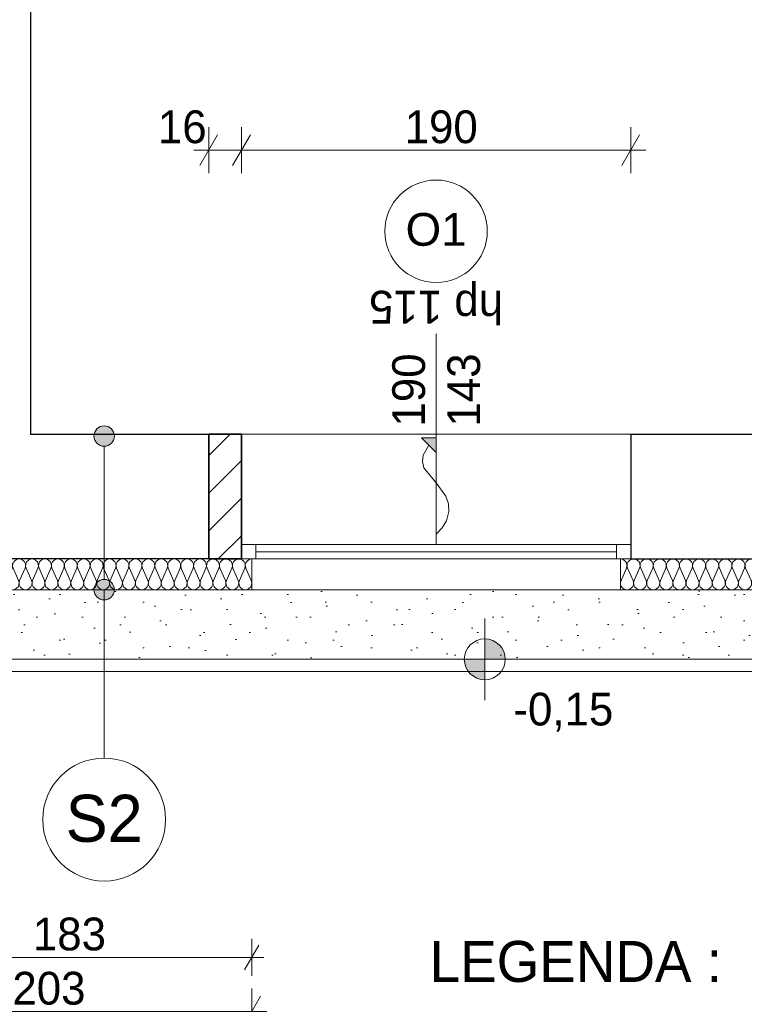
# Model space of a CAD drawing. Extents: x -547885 to -186295, y -25370 to 156194.
# Tile 163 of 256: x -488401 to -484864, y 30683 to 35491. Entities that reach past the tile are written whole.
import ezdxf

# ---------------------------------------------------------------- set-up
doc = ezdxf.new("R2010")
doc.units = 0
doc.header["$MEASUREMENT"] = 0
for name, color, linetype in [('A-Okna', 7, 'Continuous'), ('Arch ocieplenie', 7, 'Continuous'), ('Arch opisy', 7, 'Continuous'), ('Arch zmurowania', 7, 'Continuous'), ('INWENT RZĘDNE', 7, 'Continuous'), ('INWENT WYMIARY', 7, 'Continuous')]:
    doc.layers.add(name, color=color, linetype=linetype)
for name, color, linetype, lineweight, true_color in [('A-Okna_Nr_Pióra__9', 7, 'Continuous', 9, 0x3dad99), ('Arch ocieplenie_Nr_Pióra__44', 7, 'Continuous', 9, 0x029e21), ('Arch ocieplenie_Nr_Pióra__9', 7, 'Continuous', 9, 0x3dad99), ('Arch okna_Nr_Pióra__82', 7, 'Continuous', 20, 0xaaaaaa), ('Arch opisy okien_Nr_Pióra__9', 7, 'Continuous', 9, 0x3dad99), ('Arch opisy_Nr_Pióra__9', 7, 'Continuous', 9, 0x3dad99), ('Arch wykończenie_Nr_Pióra__3', 7, 'Continuous', 18, 0xff6600)]:
    doc.layers.add(name, color=color, linetype=linetype, lineweight=lineweight, true_color=true_color)
for name, color, linetype, lineweight in [('Arch opisy_Nr_Pióra__1', 7, 'Continuous', 25), ('Arch opisy_Nr_Pióra__21', 7, 'Continuous', 9), ('Arch teren_Nr_Pióra__5', 7, 'Continuous', 13), ('Arch zmurowania_Nr_Pióra__21', 7, 'Continuous', 9), ('Arch zmurowania_Nr_Pióra__27', 7, 'Continuous', 35), ('INWENT OPISY_Nr_Pióra__21', 7, 'Continuous', 9), ('INWENT RZĘDNE_Nr_Pióra__21', 7, 'Continuous', 9), ('INWENT WYMIARY_Nr_Pióra__21', 7, 'Continuous', 9), ('INWENT. OKNA_Nr_Pióra__21', 7, 'Continuous', 9), ('INWENT. OKNA_Nr_Pióra__5', 7, 'Continuous', 13), ('INWENT.ŚCIANY_Nr_Pióra__1', 7, 'Continuous', 25), ('INWENT.ŚCIANY_Nr_Pióra__21', 7, 'Continuous', 9)]:
    doc.layers.add(name, color=color, linetype=linetype, lineweight=lineweight)
doc.styles.add('GENERATED_STYLE_10', font='arial.ttf')
doc.styles.add('GENERATED_STYLE_2', font='txt')
doc.styles.add('GENERATED_STYLE_4', font='txt')
doc.styles.add('GENERATED_STYLE_7', font='txt')
doc.dimstyles.new('GENERATED_STYLE__3', dxfattribs={"dimtxt": 160.000002, "dimasz": 91.2, "dimexe": 0.18, "dimexo": 0, "dimgap": 0.09, "dimtad": 1, "dimtih": 1, "dimtoh": 1, "dimdec": 0, "dimlfac": 0.1, "dimzin": 0, "dimdsep": 46, "dimtxsty": 'GENERATED_STYLE_2', "dimblk": 'ARROWHEAD_2', "dimblk1": 'ARROWHEAD_2', "dimblk2": 'ARROWHEAD_2', "dimcen": 0.09, "dimclrd": 7, "dimclre": 7, "dimclrt": 7, "dimazin": 0, "dimtfac": 1, "dimtdec": 4, "dimtmove": 0, "dimatfit": 3, "dimfxl": 0, "dimtolj": 1, "dimtzin": 0, "dimarcsym": 0})
doc.dimstyles.new('GENERATED_STYLE__5', dxfattribs={"dimtxt": 160.000002, "dimasz": 114, "dimexe": 0.18, "dimexo": 0, "dimgap": 0.09, "dimtad": 1, "dimtih": 1, "dimtoh": 1, "dimdec": 0, "dimlfac": 0.1, "dimzin": 0, "dimdsep": 46, "dimtxsty": 'GENERATED_STYLE_2', "dimblk": 'ARROWHEAD_2', "dimblk1": 'ARROWHEAD_2', "dimblk2": 'ARROWHEAD_2', "dimcen": 0.09, "dimclrd": 7, "dimclre": 7, "dimclrt": 7, "dimazin": 0, "dimtfac": 1, "dimtdec": 4, "dimtmove": 0, "dimatfit": 3, "dimfxl": 0, "dimtolj": 1, "dimtzin": 0, "dimarcsym": 0})
doc.dimstyles.new('GENERATED_STYLE__6', dxfattribs={"dimtxt": 160.000002, "dimasz": 114, "dimexe": 0.18, "dimexo": 0, "dimgap": 0.09, "dimtad": 1, "dimdec": 0, "dimlfac": 0.1, "dimzin": 0, "dimdsep": 46, "dimtxsty": 'GENERATED_STYLE_2', "dimblk": 'ARROWHEAD_2', "dimblk1": 'ARROWHEAD_2', "dimblk2": 'ARROWHEAD_2', "dimcen": 0.09, "dimclrd": 7, "dimclre": 7, "dimclrt": 7, "dimazin": 0, "dimtfac": 1, "dimtdec": 4, "dimtmove": 2, "dimatfit": 3, "dimfxl": 0, "dimtolj": 1, "dimtzin": 0, "dimarcsym": 0})
doc.dimstyles.new('GENERATED_STYLE__7', dxfattribs={"dimtxt": 160.000002, "dimasz": 114, "dimexe": 0.18, "dimexo": 0, "dimgap": 0.09, "dimtad": 1, "dimdec": 0, "dimlfac": 0.1, "dimzin": 0, "dimdsep": 46, "dimtxsty": 'GENERATED_STYLE_2', "dimblk": 'ARROWHEAD_2', "dimblk1": 'ARROWHEAD_2', "dimblk2": 'ARROWHEAD_2', "dimcen": 0.09, "dimclrd": 7, "dimclre": 7, "dimclrt": 7, "dimazin": 0, "dimtfac": 1, "dimtdec": 4, "dimtmove": 0, "dimatfit": 3, "dimfxl": 0, "dimtolj": 1, "dimtzin": 0, "dimarcsym": 0})

# ---------------------------------------------------------------- blocks, each defined once
blk = doc.blocks.new('Izolacja cieplna 14_3', base_point=(-489098.3, 32857.6))
at = {"layer": 'Arch ocieplenie_Nr_Pióra__44', "linetype": 'Continuous'}
for p, q in [((-489095.7, 32752.3), (-489069.4, 32812.9)), ((-489064.1, 32812.9), (-489037.9, 32752.3)), ((-489032.6, 32752.3), (-489006.3, 32812.9)), ((-489001, 32812.9), (-488974.8, 32752.3)), ((-488969.5, 32752.3), (-488943.2, 32812.9)), ((-488937.9, 32812.9), (-488911.7, 32752.3)), ((-488906.4, 32752.3), (-488880.1, 32812.9)), ((-488874.8, 32812.9), (-488848.6, 32752.3)), ((-488843.3, 32752.3), (-488817, 32812.9)), ((-488811.7, 32812.9), (-488785.5, 32752.3)), ((-488780.2, 32752.3), (-488753.9, 32812.9)), ((-488748.6, 32812.9), (-488722.4, 32752.3)), ((-488717.1, 32752.3), (-488690.8, 32812.9)), ((-488685.5, 32812.9), (-488659.3, 32752.3)), ((-488654, 32752.3), (-488627.7, 32812.9)), ((-488622.4, 32812.9), (-488596.1, 32752.3)), ((-488590.8, 32752.3), (-488564.6, 32812.9)), ((-488559.3, 32812.9), (-488533, 32752.3)), ((-488527.7, 32752.3), (-488501.5, 32812.9)), ((-488496.2, 32812.9), (-488469.9, 32752.3)), ((-488464.6, 32752.3), (-488438.4, 32812.9)), ((-488433.1, 32812.9), (-488406.8, 32752.3)), ((-488401.5, 32752.3), (-488375.3, 32812.9)), ((-488370, 32812.9), (-488343.7, 32752.3)), ((-488338.4, 32752.3), (-488312.2, 32812.9)), ((-488306.9, 32812.9), (-488280.6, 32752.3)), ((-488275.3, 32752.3), (-488249.1, 32812.9)), ((-488243.8, 32812.9), (-488217.5, 32752.3)), ((-488212.2, 32752.3), (-488186, 32812.9)), ((-488180.7, 32812.9), (-488154.4, 32752.3)), ((-488149.1, 32752.3), (-488122.9, 32812.9)), ((-488117.6, 32812.9), (-488091.3, 32752.3)), ((-488086, 32752.3), (-488059.8, 32812.9)), ((-488054.5, 32812.9), (-488028.2, 32752.3)), ((-488022.9, 32752.3), (-487996.7, 32812.9)), ((-487991.4, 32812.9), (-487965.1, 32752.3)), ((-487959.8, 32752.3), (-487933.6, 32812.9)), ((-487928.3, 32812.9), (-487902, 32752.3)), ((-487896.7, 32752.3), (-487870.5, 32812.9)), ((-487865.2, 32812.9), (-487838.9, 32752.3)), ((-487833.6, 32752.3), (-487807.4, 32812.9)), ((-487802.1, 32812.9), (-487775.8, 32752.3)), ((-487770.5, 32752.3), (-487744.3, 32812.9)), ((-487739, 32812.9), (-487712.7, 32752.3)), ((-487707.4, 32752.3), (-487681.1, 32812.9)), ((-487675.8, 32812.9), (-487649.6, 32752.3)), ((-487644.3, 32752.3), (-487618, 32812.9)), ((-487612.7, 32812.9), (-487586.5, 32752.3)), ((-487581.2, 32752.3), (-487554.9, 32812.9)), ((-487549.6, 32812.9), (-487523.4, 32752.3)), ((-487518.1, 32752.3), (-487491.8, 32812.9)), ((-487486.5, 32812.9), (-487460.3, 32752.3)), ((-487455, 32752.3), (-487428.7, 32812.9)), ((-487423.4, 32812.9), (-487397.2, 32752.3)), ((-487391.9, 32752.3), (-487365.6, 32812.9)), ((-487360.3, 32812.9), (-487334.1, 32752.3)), ((-487328.8, 32752.3), (-487302.5, 32812.9)), ((-487297.2, 32812.9), (-487271, 32752.3))]:
    blk.add_line(p, q, dxfattribs=at)
for centre, start_param, end_param in [((-489098.3, 32825.7), 4.299596, 6.283185), ((-489035.2, 32825.7), 4.299595, 8.266774), ((-488972.1, 32825.7), 4.299595, 8.266774), ((-488909, 32825.7), 4.299595, 8.266774), ((-488845.9, 32825.7), 4.299595, 8.266774), ((-488782.8, 32825.7), 4.299595, 8.266774), ((-488719.7, 32825.7), 4.299595, 8.266774), ((-488656.6, 32825.7), 4.299595, 8.266774), ((-488593.5, 32825.7), 4.299595, 8.266774), ((-488530.4, 32825.7), 4.299595, 8.266774), ((-488467.3, 32825.7), 4.299595, 8.266774), ((-488404.2, 32825.7), 4.299595, 8.266774), ((-488341.1, 32825.7), 4.299595, 8.266774), ((-488278, 32825.7), 4.299595, 8.266774), ((-488214.9, 32825.7), 4.299595, 8.266774), ((-488151.8, 32825.7), 4.299595, 8.266774), ((-488088.7, 32825.7), 4.299595, 8.266774), ((-488025.6, 32825.7), 4.299595, 8.266774), ((-487962.5, 32825.7), 4.299595, 8.266774), ((-487899.4, 32825.7), 4.299595, 8.266774), ((-487836.3, 32825.7), 4.299595, 8.266774), ((-487773.2, 32825.7), 4.299595, 8.266774), ((-487710.1, 32825.7), 4.299595, 8.266774), ((-487646.9, 32825.7), 4.299595, 8.266774), ((-487583.8, 32825.7), 4.299595, 8.266774), ((-487520.7, 32825.7), 4.299595, 8.266774), ((-487457.6, 32825.7), 4.299595, 8.266774), ((-487394.5, 32825.7), 4.299595, 8.266774), ((-487331.4, 32825.7), 4.299595, 8.266774), ((-487268.3, 32825.7), 0, 1.983589), ((-489066.8, 32739.5), 1.158003, 5.125183), ((-489003.7, 32739.5), 1.158003, 5.125183), ((-488940.6, 32739.5), 1.158003, 5.125183), ((-488877.5, 32739.5), 1.158003, 5.125183), ((-488814.4, 32739.5), 1.158003, 5.125183), ((-488751.3, 32739.5), 1.158003, 5.125183), ((-488688.2, 32739.5), 1.158003, 5.125183), ((-488625, 32739.5), 1.158003, 5.125183), ((-488561.9, 32739.5), 1.158003, 5.125183), ((-488498.8, 32739.5), 1.158003, 5.125183), ((-488435.7, 32739.5), 1.158003, 5.125183), ((-488372.6, 32739.5), 1.158003, 5.125183), ((-488309.5, 32739.5), 1.158003, 5.125183), ((-488246.4, 32739.5), 1.158003, 5.125183), ((-488183.3, 32739.5), 1.158003, 5.125183), ((-488120.2, 32739.5), 1.158003, 5.125183), ((-488057.1, 32739.5), 1.158003, 5.125183), ((-487994, 32739.5), 1.158003, 5.125183), ((-487930.9, 32739.5), 1.158003, 5.125183), ((-487867.8, 32739.5), 1.158003, 5.125183), ((-487804.7, 32739.5), 1.158003, 5.125183), ((-487741.6, 32739.5), 1.158003, 5.125183), ((-487678.5, 32739.5), 1.158003, 5.125183), ((-487615.4, 32739.5), 1.158003, 5.125183), ((-487552.3, 32739.5), 1.158003, 5.125183), ((-487489.2, 32739.5), 1.158003, 5.125183), ((-487426.1, 32739.5), 1.158003, 5.125183), ((-487363, 32739.5), 1.158003, 5.125183), ((-487299.9, 32739.5), 1.158003, 5.125183)]:
    blk.add_ellipse(centre, major_axis=(0, 31.9), ratio=0.989029, start_param=start_param, end_param=end_param, dxfattribs=at)
blk = doc.blocks.new('Izolacja cieplna 14_16', base_point=(-485468.3, 32857.6))
at = {"layer": 'Arch ocieplenie_Nr_Pióra__9', "linetype": 'Continuous'}
for p, q in [((-485465.6, 32752.3), (-485439, 32812.9)), ((-485433.6, 32812.9), (-485407, 32752.3)), ((-485401.6, 32752.3), (-485375, 32812.9)), ((-485369.6, 32812.9), (-485343, 32752.3)), ((-485337.6, 32752.3), (-485311, 32812.9)), ((-485305.6, 32812.9), (-485279, 32752.3)), ((-485273.6, 32752.3), (-485247, 32812.9)), ((-485241.6, 32812.9), (-485215, 32752.3)), ((-485209.6, 32752.3), (-485183, 32812.9)), ((-485177.6, 32812.9), (-485151, 32752.3)), ((-485145.6, 32752.3), (-485119, 32812.9)), ((-485113.6, 32812.9), (-485087, 32752.3)), ((-485081.6, 32752.3), (-485055, 32812.9)), ((-485049.6, 32812.9), (-485023, 32752.3)), ((-485017.6, 32752.3), (-484991, 32812.9)), ((-484985.6, 32812.9), (-484959, 32752.3)), ((-484953.6, 32752.3), (-484927, 32812.9)), ((-484921.6, 32812.9), (-484895, 32752.3)), ((-484889.6, 32752.3), (-484863, 32812.9)), ((-484857.6, 32812.9), (-484831, 32752.3)), ((-484825.6, 32752.3), (-484799, 32812.9)), ((-484793.6, 32812.9), (-484767, 32752.3)), ((-484761.6, 32752.3), (-484735, 32812.9)), ((-484729.6, 32812.9), (-484703, 32752.3)), ((-484697.6, 32752.3), (-484671, 32812.9)), ((-484665.6, 32812.9), (-484639, 32752.3)), ((-484633.6, 32752.3), (-484607, 32812.9)), ((-484601.6, 32812.9), (-484575, 32752.3)), ((-484569.6, 32752.3), (-484543, 32812.9)), ((-484537.6, 32812.9), (-484511, 32752.3)), ((-484505.6, 32752.3), (-484479, 32812.9)), ((-484473.6, 32812.9), (-484447, 32752.3)), ((-484441.6, 32752.3), (-484415, 32812.9)), ((-484409.6, 32812.9), (-484383, 32752.3)), ((-484377.6, 32752.3), (-484351, 32812.9)), ((-484345.6, 32812.9), (-484319, 32752.3)), ((-484313.6, 32752.3), (-484287, 32812.9)), ((-484281.6, 32812.9), (-484255, 32752.3)), ((-484249.6, 32752.3), (-484223, 32812.9)), ((-484217.6, 32812.9), (-484191, 32752.3)), ((-484185.6, 32752.3), (-484159, 32812.9)), ((-484153.6, 32812.9), (-484127, 32752.3)), ((-484121.6, 32752.3), (-484095, 32812.9)), ((-484089.6, 32812.9), (-484063, 32752.3)), ((-484057.6, 32752.3), (-484031, 32812.9)), ((-484025.6, 32812.9), (-483999, 32752.3)), ((-483993.6, 32752.3), (-483967, 32812.9)), ((-483961.6, 32812.9), (-483935, 32752.3)), ((-483929.6, 32752.3), (-483903, 32812.9)), ((-483897.6, 32812.9), (-483871, 32752.3)), ((-483865.6, 32752.3), (-483839, 32812.9)), ((-483833.6, 32812.9), (-483807, 32752.3)), ((-483801.6, 32752.3), (-483775, 32812.9)), ((-483769.6, 32812.9), (-483743, 32752.3)), ((-483737.6, 32752.3), (-483711, 32812.9)), ((-483705.6, 32812.9), (-483679, 32752.3)), ((-483673.6, 32752.3), (-483647, 32812.9)), ((-483641.6, 32812.9), (-483615, 32752.3)), ((-483609.6, 32752.3), (-483583, 32812.9)), ((-483577.6, 32812.9), (-483551, 32752.3)), ((-483545.6, 32752.3), (-483519, 32812.9)), ((-483513.6, 32812.9), (-483487, 32752.3)), ((-483481.6, 32752.3), (-483455, 32812.9)), ((-483449.6, 32812.9), (-483423, 32752.3)), ((-483417.6, 32752.3), (-483391, 32812.9)), ((-483385.6, 32812.9), (-483359, 32752.3)), ((-483353.6, 32752.3), (-483327, 32812.9)), ((-483321.6, 32812.9), (-483295, 32752.3)), ((-483289.6, 32752.3), (-483263, 32812.9)), ((-483257.6, 32812.9), (-483231, 32752.3)), ((-483225.6, 32752.3), (-483199, 32812.9)), ((-483193.6, 32812.9), (-483167, 32752.3)), ((-483161.6, 32752.3), (-483135, 32812.9)), ((-483129.6, 32812.9), (-483103, 32752.3)), ((-483097.6, 32752.3), (-483071, 32812.9)), ((-483065.6, 32812.9), (-483039, 32752.3)), ((-483033.6, 32752.3), (-483007, 32812.9)), ((-483001.6, 32812.9), (-482975, 32752.3)), ((-482969.6, 32752.3), (-482943, 32812.9)), ((-482937.6, 32812.9), (-482911, 32752.3))]:
    blk.add_line(p, q, dxfattribs=at)
for centre, start_param, end_param in [((-485468.3, 32825.7), 5.870392, 7.853982), ((-485404.3, 32825.7), 5.870392, 9.837571), ((-485340.3, 32825.7), 5.870392, 9.837571), ((-485276.3, 32825.7), 5.870392, 9.837571), ((-485212.3, 32825.7), 5.870392, 9.837571), ((-485148.3, 32825.7), 5.870392, 9.837571), ((-485084.3, 32825.7), 5.870392, 9.837571), ((-485020.3, 32825.7), 5.870392, 9.837571), ((-484956.3, 32825.7), 5.870392, 9.837571), ((-484892.3, 32825.7), 5.870392, 9.837571), ((-484828.3, 32825.7), 5.870392, 9.837571), ((-484764.3, 32825.7), 5.870392, 9.837571), ((-484700.3, 32825.7), 5.870392, 9.837571), ((-484636.3, 32825.7), 5.870392, 9.837571), ((-484572.3, 32825.7), 5.870392, 9.837571), ((-484508.3, 32825.7), 5.870392, 9.837571), ((-484444.3, 32825.7), 5.870392, 9.837571), ((-484380.3, 32825.7), 5.870392, 9.837571), ((-484316.3, 32825.7), 5.870392, 9.837571), ((-484252.3, 32825.7), 5.870392, 9.837571), ((-484188.3, 32825.7), 5.870392, 9.837571), ((-484124.3, 32825.7), 5.870392, 9.837571), ((-484060.3, 32825.7), 5.870392, 9.837571), ((-483996.3, 32825.7), 5.870392, 9.837571), ((-483932.3, 32825.7), 5.870392, 9.837571), ((-483868.3, 32825.7), 5.870392, 9.837571), ((-483804.3, 32825.7), 5.870392, 9.837571), ((-483740.3, 32825.7), 5.870392, 9.837571), ((-483676.3, 32825.7), 5.870392, 9.837571), ((-483612.3, 32825.7), 5.870392, 9.837571), ((-483548.3, 32825.7), 5.870392, 9.837571), ((-483484.3, 32825.7), 5.870392, 9.837571), ((-483420.3, 32825.7), 5.870392, 9.837571), ((-483356.3, 32825.7), 5.870392, 9.837571), ((-483292.3, 32825.7), 5.870392, 9.837571), ((-483228.3, 32825.7), 5.870392, 9.837571), ((-483164.3, 32825.7), 5.870392, 9.837571), ((-483100.3, 32825.7), 5.870392, 9.837571), ((-483036.3, 32825.7), 5.870392, 9.837571), ((-482972.3, 32825.7), 5.870392, 9.837571), ((-482908.3, 32825.7), 1.570796, 3.554385), ((-485436.3, 32739.5), 2.728799, 6.695979), ((-485372.3, 32739.5), 2.728799, 6.695979), ((-485308.3, 32739.5), 2.728799, 6.695979), ((-485244.3, 32739.5), 2.728799, 6.695979), ((-485180.3, 32739.5), 2.728799, 6.695979), ((-485116.3, 32739.5), 2.728799, 6.695979), ((-485052.3, 32739.5), 2.728799, 6.695979), ((-484988.3, 32739.5), 2.728799, 6.695979), ((-484924.3, 32739.5), 2.728799, 6.695979), ((-484860.3, 32739.5), 2.728799, 6.695979), ((-484796.3, 32739.5), 2.728799, 6.695979), ((-484732.3, 32739.5), 2.728799, 6.695979), ((-484668.3, 32739.5), 2.728799, 6.695979), ((-484604.3, 32739.5), 2.728799, 6.695979), ((-484540.3, 32739.5), 2.728799, 6.695979), ((-484476.3, 32739.5), 2.728799, 6.695979), ((-484412.3, 32739.5), 2.728799, 6.695979), ((-484348.3, 32739.5), 2.728799, 6.695979), ((-484284.3, 32739.5), 2.728799, 6.695979), ((-484220.3, 32739.5), 2.728799, 6.695979), ((-484156.3, 32739.5), 2.728799, 6.695979), ((-484092.3, 32739.5), 2.728799, 6.695979), ((-484028.3, 32739.5), 2.728799, 6.695979), ((-483964.3, 32739.5), 2.728799, 6.695979), ((-483900.3, 32739.5), 2.728799, 6.695979), ((-483836.3, 32739.5), 2.728799, 6.695979), ((-483772.3, 32739.5), 2.728799, 6.695979), ((-483708.3, 32739.5), 2.728799, 6.695979), ((-483644.3, 32739.5), 2.728799, 6.695979), ((-483580.3, 32739.5), 2.728799, 6.695979), ((-483516.3, 32739.5), 2.728799, 6.695979), ((-483452.3, 32739.5), 2.728799, 6.695979), ((-483388.3, 32739.5), 2.728799, 6.695979), ((-483324.3, 32739.5), 2.728799, 6.695979), ((-483260.3, 32739.5), 2.728799, 6.695979), ((-483196.3, 32739.5), 2.728799, 6.695979), ((-483132.3, 32739.5), 2.728799, 6.695979), ((-483068.3, 32739.5), 2.728799, 6.695979), ((-483004.3, 32739.5), 2.728799, 6.695979), ((-482940.3, 32739.5), 2.728799, 6.695979)]:
    blk.add_ellipse(centre, major_axis=(32, 0), ratio=0.996929, start_param=start_param, end_param=end_param, dxfattribs=at)
blk = doc.blocks.new('Ściana_2', base_point=(-487318.3, 32857.6))
at = {"layer": 'Arch zmurowania_Nr_Pióra__21', "linetype": 'Continuous'}
h = blk.add_hatch(dxfattribs=at)
h.set_pattern_fill('Common_Brick', color=256, style=0, pattern_type=2)
h.set_pattern_definition([(45, (0, 0), (-91.923878, 91.923878), [])])
h.paths.add_polyline_path([(-487318.3, 33467.6), (-487478.3, 33467.6), (-487478.3, 32857.6), (-487318.3, 32857.6)], flags=0)
at = {"layer": 'Arch zmurowania_Nr_Pióra__27', "linetype": 'Continuous'}
for p, q in [((-487318.3, 33467.6), (-487478.3, 33467.6)), ((-487478.3, 33467.6), (-487478.3, 32857.6)), ((-487318.3, 32857.6), (-487318.3, 33467.6)), ((-487478.3, 32857.6), (-487318.3, 32857.6))]:
    blk.add_line(p, q, dxfattribs=at)
blk = doc.blocks.new('Krzywa_6', base_point=(-486368.3, 32977.9))
at = {"layer": 'A-Okna_Nr_Pióra__9', "linetype": 'Continuous'}
blk.add_hatch(color=256, dxfattribs=at).paths.add_polyline_path([(-486368.3, 33448.5), (-486368.7, 33377.8), (-486439, 33448.9)], flags=0)
for p, q in [((-486368.3, 33448.5), (-486439, 33448.9)), ((-486368.7, 33377.8), (-486439, 33448.9)), ((-486368.3, 33448.5), (-486368.7, 33377.8))]:
    blk.add_line(p, q, dxfattribs=at)
at = {"layer": 'A-Okna_Nr_Pióra__9', "linetype": 'Continuous', "flags": 128}
blk.add_lwpolyline([(-486368.3, 32977.9), (-486339.2, 33009.1), (-486317.9, 33044.1), (-486305.7, 33088.8), (-486308.2, 33127.5), (-486321.2, 33164), (-486368.3, 33228.5), (-486427.9, 33301.8), (-486435, 33333.8), (-486431, 33363.7), (-486403.9, 33413.3)], dxfattribs=at)
blk = doc.blocks.new('*D394')
at = {"layer": 'INWENT WYMIARY_Nr_Pióra__21', "linetype": 'Continuous'}
for p, q in [((-489263.7, 30972.3), (-489333, 30852.3)), ((-489298.3, 30822.3), (-489298.3, 31002.3)), ((-489063.7, 30972.3), (-489133, 30852.3)), ((-489098.3, 30822.3), (-489098.3, 31002.3)), ((-489357, 30912.3), (-489298.3, 30912.3)), ((-489298.3, 30912.3), (-489098.3, 30912.3))]:
    blk.add_line(p, q, dxfattribs=at)
at = {"layer": 'INWENT WYMIARY_Nr_Pióra__21', "char_height": 160, "attachment_point": 7, "style": 'GENERATED_STYLE_2'}
for s, insert in [('{20}', (-489537.8, 30944.3)), ('{183}', (-488336.9, 30944.3))]:
    blk.add_mtext(s, dxfattribs=dict(at, insert=insert))
blk = doc.blocks.new('ARROWHEAD_2')
at = {"color": 0, "linetype": 'Continuous', "lineweight": 0}
for p, q in [((-0.378, -0.655), (0.378, 0.655)), ((0, 0), (-1, 0))]:
    blk.add_line(p, q, dxfattribs=at)
blk = doc.blocks.new('*D396')
at = {"layer": 'INWENT WYMIARY_Nr_Pióra__21', "linetype": 'Continuous'}
for p, q in [((-489063.7, 30972.3), (-489133, 30852.3)), ((-489098.3, 30822.3), (-489098.3, 31002.3)), ((-487303, 30852.3), (-487233.7, 30972.3)), ((-487268.3, 30822.3), (-487268.3, 31002.3)), ((-489098.3, 30912.3), (-487268.3, 30912.3)), ((-487268.3, 30912.3), (-487209.6, 30912.3))]:
    blk.add_line(p, q, dxfattribs=at)
at = {"layer": 'INWENT WYMIARY_Nr_Pióra__21', "char_height": 160, "attachment_point": 7, "style": 'GENERATED_STYLE_2'}
for s, insert in [('{20}', (-489537.8, 30944.3)), ('{183}', (-488336.9, 30944.3))]:
    blk.add_mtext(s, dxfattribs=dict(at, insert=insert))
blk = doc.blocks.new('*D510')
at = {"layer": 'INWENT WYMIARY_Nr_Pióra__21', "linetype": 'Continuous'}
for p, q in [((-489255, 30722.5), (-489341.6, 30572.5)), ((-489298.3, 30535), (-489298.3, 30760)), ((-487311.6, 30572.5), (-487225, 30722.5)), ((-487268.3, 30535), (-487268.3, 30760)), ((-489371.7, 30647.5), (-489298.3, 30647.5)), ((-489298.3, 30647.5), (-487268.3, 30647.5)), ((-487268.3, 30647.5), (-487195, 30647.5))]:
    blk.add_line(p, q, dxfattribs=at)
at = {"layer": 'INWENT WYMIARY_Nr_Pióra__21', "insert": (-488436.9, 30679.5), "char_height": 160, "attachment_point": 7, "style": 'GENERATED_STYLE_2'}
blk.add_mtext('{203}', dxfattribs=at)
blk = doc.blocks.new('*D617')
at = {"layer": 'INWENT WYMIARY_Nr_Pióra__21', "linetype": 'Continuous'}
for p, q in [((-487478.3, 34740.9), (-487478.3, 34965.9)), ((-487318.3, 34740.9), (-487318.3, 34965.9)), ((-487435, 34928.4), (-487521.6, 34778.4)), ((-487275, 34928.4), (-487361.6, 34778.4)), ((-487551.7, 34853.4), (-487478.3, 34853.4)), ((-487478.3, 34853.4), (-487318.3, 34853.4))]:
    blk.add_line(p, q, dxfattribs=at)
at = {"layer": 'INWENT WYMIARY_Nr_Pióra__21', "char_height": 160, "attachment_point": 7, "style": 'GENERATED_STYLE_2'}
for s, insert in [('{16}', (-487726.5, 34885.4)), ('{190}', (-486521.9, 34885.4))]:
    blk.add_mtext(s, dxfattribs=dict(at, insert=insert))
blk = doc.blocks.new('*D618')
at = {"layer": 'INWENT WYMIARY_Nr_Pióra__21', "linetype": 'Continuous'}
for p, q in [((-487318.3, 34740.9), (-487318.3, 34965.9)), ((-485418.3, 34740.9), (-485418.3, 34965.9)), ((-487275, 34928.4), (-487361.6, 34778.4)), ((-485461.6, 34778.4), (-485375, 34928.4)), ((-487318.3, 34853.4), (-485418.3, 34853.4)), ((-485418.3, 34853.4), (-485345, 34853.4))]:
    blk.add_line(p, q, dxfattribs=at)
at = {"layer": 'INWENT WYMIARY_Nr_Pióra__21', "char_height": 160, "attachment_point": 7, "style": 'GENERATED_STYLE_2'}
for s, insert in [('{16}', (-487726.5, 34885.4)), ('{190}', (-486521.9, 34885.4))]:
    blk.add_mtext(s, dxfattribs=dict(at, insert=insert))
blk = doc.blocks.new('*D652')
at = {"layer": 'INWENT WYMIARY_Nr_Pióra__21', "linetype": 'Continuous'}
for p, q in [((-509855, 47120.3), (-509941.6, 46970.3)), ((-509898.3, 46932.8), (-509898.3, 47157.8)), ((-471916.6, 46970.3), (-471830, 47120.3)), ((-471873.3, 46932.8), (-471873.3, 47157.8)), ((-509971.7, 47045.3), (-509898.3, 47045.3)), ((-509898.3, 47045.3), (-471873.3, 47045.3)), ((-471873.3, 47045.3), (-471800, 47045.3))]:
    blk.add_line(p, q, dxfattribs=at)
at = {"layer": 'INWENT WYMIARY_Nr_Pióra__21', "insert": (-491116.2, 47077.3), "char_height": 160, "attachment_point": 7, "style": 'GENERATED_STYLE_2'}
blk.add_mtext('{3\xa0803}', dxfattribs=at)
blk = doc.blocks.new('*D654')
at = {"layer": 'INWENT WYMIARY_Nr_Pióra__21', "linetype": 'Continuous'}
for p, q in [((-471317.1, 45190.9), (-471167.1, 45104.3)), ((-471242.1, 45147.6), (-471242.1, 45221)), ((-471129.6, 45147.6), (-471354.6, 45147.6)), ((-471242.1, 45087.6), (-471242.1, 45147.6)), ((-471167.1, 45044.3), (-471317.1, 45130.9)), ((-471129.6, 45087.6), (-471354.6, 45087.6))]:
    blk.add_line(p, q, dxfattribs=at)
at = {"layer": 'INWENT WYMIARY_Nr_Pióra__21', "char_height": 160, "attachment_point": 7, "rotation": 90, "style": 'GENERATED_STYLE_2'}
for s, insert in [('{6}', (-471274.1, 45248.7)), ('{1\xa0238}', (-471274.1, 38667.2))]:
    blk.add_mtext(s, dxfattribs=dict(at, insert=insert))
blk = doc.blocks.new('*D655')
at = {"layer": 'INWENT WYMIARY_Nr_Pióra__21', "linetype": 'Continuous'}
for p, q in [((-470945.1, 45104.3), (-471095.1, 45190.9)), ((-471020.1, 45147.6), (-471020.1, 45221)), ((-470907.6, 45147.6), (-471132.6, 45147.6)), ((-471020.1, 32707.6), (-471020.1, 45147.6)), ((-471095.1, 32750.9), (-470945.1, 32664.3)), ((-470907.6, 32707.6), (-471132.6, 32707.6)), ((-471020.1, 32634.3), (-471020.1, 32707.6))]:
    blk.add_line(p, q, dxfattribs=at)
at = {"layer": 'INWENT WYMIARY_Nr_Pióra__21', "insert": (-471052.1, 38697.2), "char_height": 160, "attachment_point": 7, "rotation": 90, "style": 'GENERATED_STYLE_2'}
blk.add_mtext('{1\xa0244}', dxfattribs=at)
blk = doc.blocks.new('Koty wysokościowe_30', base_point=(-486130.6, 32367.6))
at = {"layer": 'INWENT RZĘDNE_Nr_Pióra__21', "linetype": 'Continuous'}
for points in [[(-486130.6, 32367.6), (-486030.6, 32367.6), (-486038.2, 32405.9), (-486059.9, 32438.3), (-486092.4, 32460), (-486130.6, 32467.6)], [(-486130.6, 32367.6), (-486230.6, 32367.6), (-486223, 32329.4), (-486201.3, 32296.9), (-486168.9, 32275.2), (-486130.6, 32267.6)]]:
    blk.add_hatch(color=256, dxfattribs=at).paths.add_polyline_path(points, flags=0)
for p, q in [((-486130.6, 32167.6), (-486130.6, 32567.6)), ((-486330.6, 32367.6), (-485930.6, 32367.6))]:
    blk.add_line(p, q, dxfattribs=at)
blk.add_circle((-486130.6, 32367.6), 100, dxfattribs=at)
at = {"layer": 'INWENT RZĘDNE_Nr_Pióra__21', "insert": (-485991, 32014.9), "char_height": 160, "attachment_point": 7, "style": 'GENERATED_STYLE_4'}
blk.add_mtext('{-0,15}', dxfattribs=at)
blk = doc.blocks.new('Linia_32', base_point=(-487988.9, 33457.6))
at = {"layer": 'Arch opisy_Nr_Pióra__21', "linetype": 'Continuous'}
for points in [[(-487938.9, 33457.6), (-487942.7, 33476.8), (-487953.5, 33493), (-487969.7, 33503.8), (-487988.9, 33507.6), (-488008, 33503.8), (-488024.2, 33493), (-488035.1, 33476.8), (-488038.9, 33457.6), (-488035.1, 33438.5), (-488024.2, 33422.3), (-488008, 33411.4), (-487988.9, 33407.6), (-487969.7, 33411.4), (-487953.5, 33422.3), (-487942.7, 33438.5)], [(-487938.9, 32707.6), (-487942.7, 32726.8), (-487953.5, 32743), (-487969.7, 32753.8), (-487988.9, 32757.6), (-488008, 32753.8), (-488024.2, 32743), (-488035.1, 32726.8), (-488038.9, 32707.6), (-488035.1, 32688.5), (-488024.2, 32672.3), (-488008, 32661.4), (-487988.9, 32657.6), (-487969.7, 32661.4), (-487953.5, 32672.3), (-487942.7, 32688.5)]]:
    blk.add_hatch(color=256, dxfattribs=at).paths.add_polyline_path(points, flags=0)
blk.add_line((-487988.9, 33407.6), (-487988.9, 32757.6), dxfattribs=at)
for centre in [(-487988.9, 33457.6), (-487988.9, 32707.6)]:
    blk.add_circle(centre, 50, dxfattribs=at)
blk = doc.blocks.new('Linia_33', base_point=(-487988.9, 32707.6))
at = {"layer": 'Arch opisy_Nr_Pióra__21', "linetype": 'Continuous'}
blk.add_line((-487988.9, 32707.6), (-487988.9, 31885), dxfattribs=at)
blk.add_circle((-487988.9, 31585), 300, dxfattribs=at)

msp = doc.modelspace()

# ---------------------------------------------------------------- hatches: boundary and pattern name
at = {"layer": 'Arch okna_Nr_Pióra__82', "linetype": 'Continuous'}
h = msp.add_hatch(dxfattribs=at)
h.set_pattern_fill('Render', color=256, style=0, pattern_type=2)
h.set_pattern_definition([(45, (0, 350), (-111.36932, 111.36932), [0, -105, 0, -157.5]), (110, (350, 350), (148.00159, 53.868173), [0, -77, 0, -133])])
h.paths.add_polyline_path([(-481433.3, 32707.6), (-489038.3, 32707.6), (-489038.3, 32367.6), (-481433.3, 32367.6)], flags=0)

# ---------------------------------------------------------------- linework, layer by layer
at = {"layer": 'Arch opisy_Nr_Pióra__9', "linetype": 'Continuous'}
msp.add_circle((-486368.3, 34457.6), 250, dxfattribs=at)
at = {"layer": 'Arch teren_Nr_Pióra__5', "linetype": 'Continuous'}
for p, q in [((-481433.3, 32367.6), (-489038.3, 32367.6)), ((-481433.3, 32307.6), (-489098.3, 32307.6))]:
    msp.add_line(p, q, dxfattribs=at)
at = {"layer": 'Arch wykończenie_Nr_Pióra__3', "linetype": 'Continuous'}
for p, q in [((-487268.3, 32707.6), (-487268.3, 32857.6)), ((-485468.3, 32707.6), (-485468.3, 32857.6)), ((-489098.3, 32707.6), (-487268.3, 32707.6)), ((-485468.3, 32707.6), (-482908.3, 32707.6))]:
    msp.add_line(p, q, dxfattribs=at)
at = {"layer": 'INWENT. OKNA_Nr_Pióra__5', "linetype": 'Continuous'}
for p, q in [((-486368.3, 32927.6), (-486368.3, 33957.6)), ((-485418.3, 32927.6), (-487318.3, 32927.6)), ((-487248.3, 32857.6), (-487248.3, 32927.6)), ((-487248.3, 32892.6), (-485488.3, 32892.6)), ((-485488.3, 32857.6), (-485488.3, 32927.6)), ((-485418.3, 32857.6), (-487318.3, 32857.6))]:
    msp.add_line(p, q, dxfattribs=at)
at = {"layer": 'INWENT.ŚCIANY_Nr_Pióra__1', "linetype": 'Continuous'}
for p, q in [((-488348.3, 36497.6), (-488348.3, 33467.6)), ((-488348.3, 33467.6), (-487478.3, 33467.6)), ((-487478.3, 33467.6), (-487478.3, 33137.6)), ((-485418.3, 33467.6), (-485418.3, 33137.6)), ((-485418.3, 33467.6), (-483388.3, 33467.6)), ((-487478.3, 33137.6), (-487478.3, 32857.6)), ((-485418.3, 33137.6), (-485418.3, 32857.6)), ((-487478.3, 32857.6), (-488858.3, 32857.6)), ((-485418.3, 32857.6), (-482958.3, 32857.6))]:
    msp.add_line(p, q, dxfattribs=at)
at = {"layer": 'INWENT.ŚCIANY_Nr_Pióra__21', "linetype": 'Continuous'}
for p, q in [((-487478.3, 33467.6), (-485418.3, 33467.6)), ((-487268.3, 32707.6), (-485468.3, 32707.6))]:
    msp.add_line(p, q, dxfattribs=at)

# ---------------------------------------------------------------- block references
at = {"layer": 'A-Okna', "color": 135, "linetype": 'Continuous', "lineweight": 9, "true_color": 0x3dad99}
msp.add_blockref('Krzywa_6', (-486368.3, 32977.9), dxfattribs=at)
at = {"layer": 'Arch ocieplenie', "color": 104, "linetype": 'Continuous', "lineweight": 13, "true_color": 0x029e21}
for name, p in [('Izolacja cieplna 14_3', (-489098.3, 32857.6)), ('Izolacja cieplna 14_16', (-485468.3, 32857.6))]:
    msp.add_blockref(name, p, dxfattribs=at)
at = {"layer": 'Arch opisy', "linetype": 'Continuous'}
for name, p in [('Linia_32', (-487988.9, 33457.6)), ('Linia_33', (-487988.9, 32707.6))]:
    msp.add_blockref(name, p, dxfattribs=at)
at = {"layer": 'Arch zmurowania'}
msp.add_blockref('Ściana_2', (-487318.3, 32857.6), dxfattribs=at)
at = {"layer": 'INWENT RZĘDNE'}
msp.add_blockref('Koty wysokościowe_30', (-486130.6, 32367.6), dxfattribs=at)

# ---------------------------------------------------------------- texts
at = {"layer": 'Arch opisy okien_Nr_Pióra__9', "linetype": 'Continuous', "insert": (-486368.3, 34546.8), "char_height": 160, "attachment_point": 2, "style": 'GENERATED_STYLE_10'}
msp.add_mtext('{O1}', dxfattribs=at)
at = {"layer": 'Arch opisy_Nr_Pióra__1', "linetype": 'Continuous', "insert": (-487988.9, 31706.4), "char_height": 230, "attachment_point": 2, "style": 'GENERATED_STYLE_7'}
msp.add_mtext('{S2}', dxfattribs=at)
at = {"layer": 'INWENT OPISY_Nr_Pióra__21', "linetype": 'Continuous', "insert": (-486399.8, 30992.4), "char_height": 200, "attachment_point": 1, "style": 'GENERATED_STYLE_7'}
msp.add_mtext('{LEGENDA :}', dxfattribs=at)
at = {"layer": 'INWENT. OKNA_Nr_Pióra__21', "linetype": 'Continuous', "insert": (-486368.3, 34007), "char_height": 160, "attachment_point": 2, "rotation": 180, "style": 'GENERATED_STYLE_7'}
msp.add_mtext('{hp 115}', dxfattribs=at)
at = {"layer": 'INWENT. OKNA_Nr_Pióra__21', "linetype": 'Continuous', "insert": (-486582.5, 33682.6), "char_height": 160, "width": 709.227, "attachment_point": 2, "rotation": 90, "line_spacing_factor": 1.007581, "style": 'GENERATED_STYLE_7'}
msp.add_mtext('{190\\P143}', dxfattribs=at)

# ---------------------------------------------------------------- dimensions: what is measured, and where the dimension line sits
at = {"layer": 'INWENT WYMIARY', "linetype": 'Continuous'}
for base, p1, p2, dimstyle, picture, middle in [((-509898.3276, 47045.2825), (-509898.3276, 34625.6987), (-471873.3243, 33972.4433), 'GENERATED_STYLE__5', '*D652', (-490842.6723, 47157.2825)), ((-487478.3, 34853.4), (-487478.3, 33467.6), (-487318.3, 33467.6), 'GENERATED_STYLE__5', '*D617', (-487605.1, 34965.4)), ((-487478.3, 34853.4), (-487318.3, 33467.6), (-485418.3, 33467.6), 'GENERATED_STYLE__5', '*D618', (-486339.8, 34965.4)), ((-489298.3, 30912.3), (-489298.3, 33114.7), (-489098.3, 32707.6), 'GENERATED_STYLE__3', '*D394', (-489416.4, 31024.3)), ((-489298.3, 30647.5), (-489298.3, 33054.8), (-487268.3, 32707.6), 'GENERATED_STYLE__5', '*D510', (-488254.8, 30759.5)), ((-489298.3, 30912.3), (-489098.3, 32707.6), (-487268.3, 32707.6), 'GENERATED_STYLE__3', '*D396', (-488154.8, 31024.3))]:
    dim = msp.add_linear_dim(base=base, p1=p1, p2=p2, dimstyle=dimstyle, dxfattribs=at)
    dim.commit()
    dim.dimension.update_dxf_attribs({"geometry": picture, "text_midpoint": middle})
for base, p1, dimstyle, picture, middle in [((-471242.1, 32707.6), (-471873.3, 45087.6), 'GENERATED_STYLE__6', '*D654', (-471354.1, 45309.4)), ((-471020.1, 32707.6), (-471873.3, 32707.6), 'GENERATED_STYLE__7', '*D655', (-471132.1, 38970.8))]:
    dim = msp.add_linear_dim(base=base, p1=p1, p2=(-488783.3, 45147.6), angle=90, dimstyle=dimstyle, dxfattribs=at)
    dim.commit()
    dim.dimension.update_dxf_attribs({"geometry": picture, "text_midpoint": middle})

doc.saveas('drawing.dxf')
